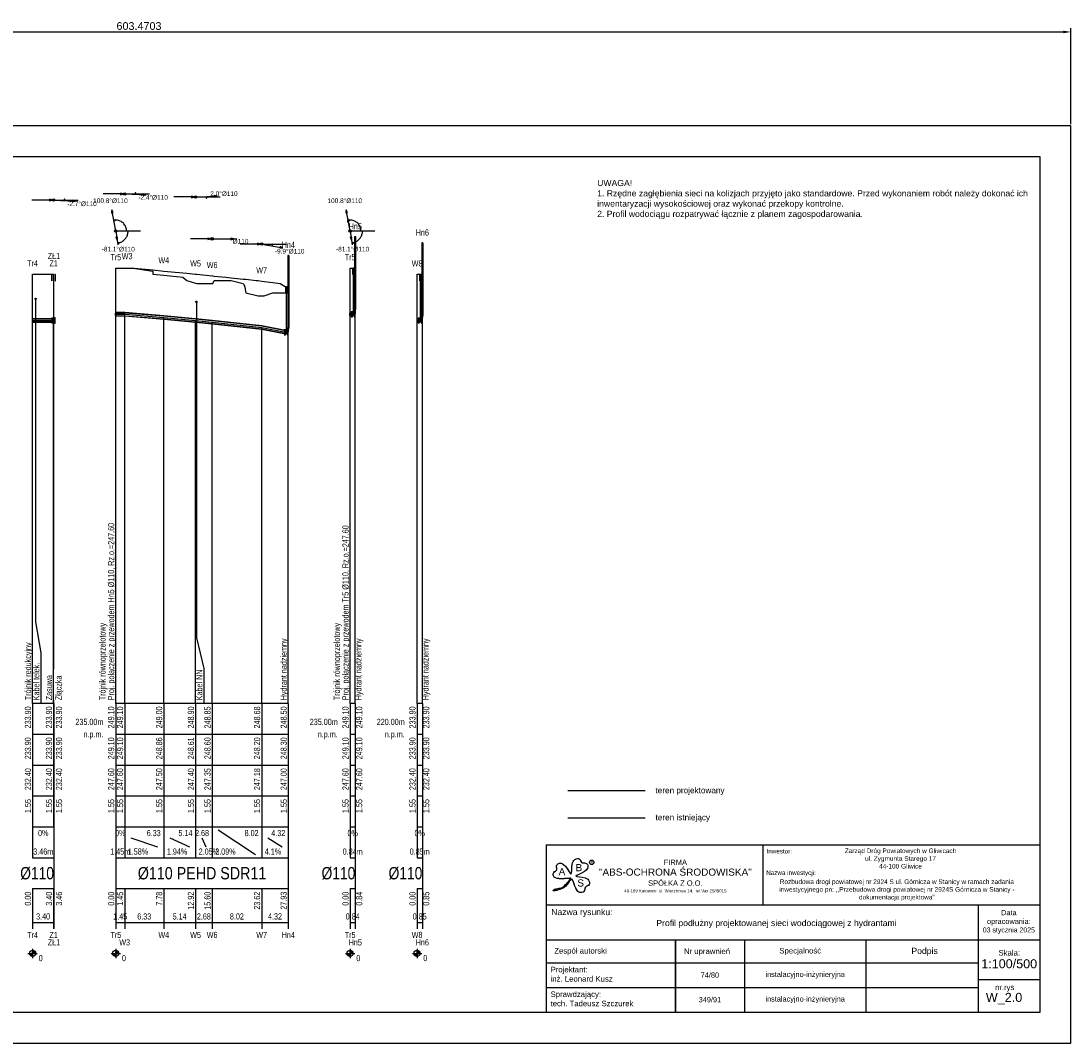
# Model space of a CAD drawing. Header units: metres. Extents: x 0 to 603, y -10 to 321.
# Tile 2 of 2: x 264 to 603, y -10 to 321. Entities that reach past the tile are written whole.
import ezdxf
from ezdxf.enums import TextEntityAlignment as Align

# ---------------------------------------------------------------- set-up
doc = ezdxf.new("R2010")
doc.units = ezdxf.units.M
doc.header["$LTSCALE"] = 0.2
doc.layers.get('0').update_dxf_attribs({"color": 250, "linetype": 'CONTINUOUS'})
doc.layers.get('Defpoints').update_dxf_attribs({"linetype": 'CONTINUOUS'})
for name, color, linetype in [('Liczby', 7, 'CONTINUOUS'), ('Linie_opisowe', 7, 'CONTINUOUS'), ('Linie_tabeli', 7, 'CONTINUOUS'), ('Odcinki', 7, 'CONTINUOUS'), ('Opis_PZ', 7, 'CONTINUOUS'), ('Opis_uzbr_n', 7, 'CONTINUOUS'), ('Opis_wl', 7, 'CONTINUOUS'), ('Osie', 7, 'CONTINUOUS'), ('tabela', 7, 'CONTINUOUS'), ('Teren_istn', 3, 'CONTINUOUS'), ('Teren_proj', 2, 'CONTINUOUS'), ('Uzbr_podz', 7, 'CONTINUOUS'), ('warstwa_nr_0', 8, 'CONTINUOUS'), ('Wezly', 7, 'CONTINUOUS'), ('Wymiary', 7, 'CONTINUOUS')]:
    doc.layers.add(name, color=color, linetype=linetype)
doc.styles.add('arial', font='arial.ttf', dxfattribs={"height": 2})
doc.styles.get("Standard").update_dxf_attribs({"font": 'arial.ttf'})
doc.dimstyles.new('ISO-25', dxfattribs={"dimtxt": 2.5, "dimasz": 2.5, "dimexe": 1.25, "dimexo": 0.625, "dimtad": 1, "dimdec": 4, "dimdsep": 46, "dimtxsty": 'Standard', "dimcen": 2.5, "dimadec": 0, "dimazin": 0, "dimtfac": 1, "dimtdec": 4, "dimtmove": 0, "dimatfit": 3, "dimfxl": 1, "dimtolj": 1, "dimtzin": 0, "dimarcsym": 0})

# ---------------------------------------------------------------- blocks, each defined once
blk = doc.blocks.new('*D3')
at = {"color": 0, "lineweight": -2, "transparency": 16777216}
for p, q in [((0, 287.62), (0, 318.71)), ((2.5, 317.46), (600.97, 317.46)), ((603.47, 287.62), (603.47, 318.71))]:
    blk.add_line(p, q, dxfattribs=at)
at = {"color": 0, "transparency": 16777216}
for points in [[(2.5, 317.88), (2.5, 317.04), (0, 317.46)], [(600.97, 317.88), (600.97, 317.04), (603.47, 317.46)]]:
    blk.add_solid(points, dxfattribs=at)
at = {"layer": 'Defpoints', "color": 0, "transparency": 16777216}
for p in [(603.47, 317.46), (0, 287), (603.47, 287)]:
    blk.add_point(p, dxfattribs=at)
at = {"color": 0, "transparency": 16777216, "insert": (301.74, 319.36), "char_height": 2.5, "attachment_point": 5}
blk.add_mtext('\\A1;603.4703', dxfattribs=at)

msp = doc.modelspace()

# ---------------------------------------------------------------- linework, layer by layer
for p, q in [((433.59526, 54.15183), (593.46991, 54.14924)), ((433.59526, 54.15183), (593.46991, 54.14924)), ((433.59527, 54.12939), (593.46992, 54.1268)), ((433.59527, 54.12939), (593.46992, 54.1268)), ((433.59527, 54.12939), (593.46992, 54.1268)), ((433.59527, 54.12939), (593.46992, 54.1268)), ((433.5985, 54.14707), (593.47315, 54.14448)), ((433.5985, 54.14707), (593.47315, 54.14448)), ((433.5985, 54.14707), (593.47315, 54.14448)), ((433.5985, 54.14707), (593.47315, 54.14448)), ((503.84447, 34.67494), (503.84479, 54.15069)), ((503.84447, 34.6525), (503.84479, 54.12825)), ((503.84771, 34.67018), (503.84802, 54.14593)), ((593.4696, 34.67349), (433.59495, 34.67607)), ((593.4696, 34.65105), (433.59495, 34.65364)), ((593.47283, 34.66873), (433.59818, 34.67131)), ((573.46314, 34.67381), (573.46258, 0)), ((433.60498, 23.46594), (593.46942, 23.46335)), ((475.37515, 23.47413), (475.37477, 0)), ((475.37515, 23.4517), (475.37477, 0)), ((475.37838, 23.46937), (475.378, 0)), ((497.75901, 23.48734), (497.75863, 0)), ((497.75901, 23.4649), (497.75863, 0)), ((497.76225, 23.48258), (497.76187, 0)), ((537.01997, 23.4867), (537.01959, 0)), ((537.01997, 23.46426), (537.01959, 0)), ((537.0232, 23.48194), (537.02282, 0)), ((573.45972, 23.48611), (573.45934, 0)), ((573.45973, 23.46368), (573.45935, 0)), ((433.60243, 16.00842), (573.4596, 16.00616)), ((433.60243, 15.98599), (573.45961, 15.98372)), ((433.60566, 16.00366), (573.46284, 16.0014)), ((573.45951, 10.58843), (593.46822, 10.58918)), ((573.45952, 10.566), (593.46823, 10.56675)), ((573.46275, 10.58367), (593.47146, 10.58443)), ((433.59971, 8.01672), (573.45947, 8.01446)), ((433.59971, 7.99429), (573.45948, 7.99202)), ((433.60294, 8.01196), (573.46271, 8.0097)), ((433.60586, 0.02502), (593.4703, 0.02244)), ((433.60586, 0.00259), (593.4703, 0)), ((433.6091, 0.02026), (593.47353, 0.01768))]:
    msp.add_line(p, q)
at = {"color": 2}
msp.add_lwpolyline([(440.62194, 71.74042), (465.62194, 71.74042)], dxfattribs=at)
at = {"color": 3}
msp.add_lwpolyline([(440.62194, 62.90885), (465.62194, 62.90885)], dxfattribs=at)
at = {"ltscale": 5}
msp.add_lwpolyline([(433.5985, 54.14707), (433.5985, 0)], dxfattribs=at)
for centre in [(448.29576, 48.50813), (448.29576, 48.50813), (448.29899, 48.5258), (448.29899, 48.5258)]:
    msp.add_circle(centre, 0.69959)
at = {"start_tangent": (-0.999999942, 0.000340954), "end_tangent": (-0.894557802, -0.446952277)}
for points in [[(441.23584, 43.33152), (437.70082, 43.21761), (435.89523, 44.1391), (436.0493, 45.25176), (437.01017, 46.05719), (436.93374, 47.28504), (437.62566, 48.1673), (438.7015, 48.0902), (441.69739, 44.71266), (441.96743, 47.85887), (442.89013, 49.4317), (443.73557, 49.77674), (444.61913, 49.23926), (445.00312, 48.51011), (446.27102, 48.27946), (447.03925, 47.55018), (445.9627, 45.55534), (443.19568, 44.0215), (446.19253, 43.44494), (447.49855, 42.33178), (447.4982, 41.2958), (446.26837, 40.49046), (445.84523, 39.10931), (445.07663, 38.72587), (443.84719, 39.07162), (441.73523, 42.98602), (440.27453, 41.22153), (438.46817, 39.91758), (435.85519, 39.41967), (436.28989, 39.76484), (438.08401, 40.14793), (439.85189, 41.29841), (441.31268, 43.33149)], [(441.23584, 43.33152), (437.70082, 43.21762), (435.89523, 44.1391), (436.0493, 45.25176), (437.01017, 46.05719), (436.93374, 47.28504), (437.62566, 48.1673), (438.7015, 48.0902), (441.69739, 44.71266), (441.96743, 47.85887), (442.89013, 49.4317), (443.73557, 49.77674), (444.61913, 49.23926), (445.00312, 48.51011), (446.27102, 48.27946), (447.03925, 47.55018), (445.9627, 45.55534), (443.19568, 44.0215), (446.19253, 43.44494), (447.49855, 42.33178), (447.4982, 41.2958), (446.26837, 40.49046), (445.84523, 39.10931), (445.07663, 38.72587), (443.84719, 39.07162), (441.73523, 42.98602), (440.27453, 41.22153), (438.46817, 39.91758), (435.85519, 39.41967), (436.28989, 39.76484), (438.08401, 40.14793), (439.85189, 41.29841), (441.31268, 43.33149)], [(441.23907, 43.3492), (437.70406, 43.23529), (435.89846, 44.15677), (436.05253, 45.26944), (437.0134, 46.07487), (436.93697, 47.30272), (437.6289, 48.18498), (438.70473, 48.10787), (441.70062, 44.73034), (441.97066, 47.87654), (442.89337, 49.44938), (443.7388, 49.79441), (444.62236, 49.25694), (445.00635, 48.52779), (446.27425, 48.29714), (447.04248, 47.56786), (445.96594, 45.57301), (443.19891, 44.03918), (446.19576, 43.46261), (447.50178, 42.34945), (447.50143, 41.31348), (446.2716, 40.50814), (445.84847, 39.12698), (445.07986, 38.74355), (443.85042, 39.08929), (441.73846, 43.0037), (440.27776, 41.2392), (438.4714, 39.93526), (435.85843, 39.43734), (436.29312, 39.78252), (438.08724, 40.1656), (439.85512, 41.31609), (441.31592, 43.34917)], [(441.23907, 43.3492), (437.70405, 43.23529), (435.89846, 44.15678), (436.05253, 45.26944), (437.0134, 46.07487), (436.93697, 47.30272), (437.6289, 48.18498), (438.70473, 48.10787), (441.70062, 44.73034), (441.97066, 47.87654), (442.89337, 49.44938), (443.7388, 49.79441), (444.62236, 49.25694), (445.00635, 48.52779), (446.27425, 48.29714), (447.04248, 47.56786), (445.96594, 45.57301), (443.19891, 44.03918), (446.19576, 43.46261), (447.50178, 42.34945), (447.50143, 41.31348), (446.2716, 40.50814), (445.84847, 39.12698), (445.07986, 38.74355), (443.85042, 39.08929), (441.73846, 43.0037), (440.27776, 41.2392), (438.4714, 39.93526), (435.85843, 39.43734), (436.29312, 39.78252), (438.08724, 40.1656), (439.85512, 41.31609), (441.31592, 43.34917)]]:
    msp.add_spline(points, degree=3, dxfattribs=at)
at = {"layer": 'Liczby'}
for p, q in [((267.2868, 20.5), (267.2868, 17.5)), ((294.2163, 20.5), (294.2163, 17.5)), ((370.0859, 20.5), (370.0859, 17.5)), ((391.7701, 20.5), (391.7701, 17.5)), ((265.7868, 19), (268.7868, 19)), ((266.2892, 18.9302), (268.2844, 19.0698)), ((266.2965, 18.8608), (268.2771, 19.1392)), ((266.3087, 18.7921), (268.2649, 19.2079)), ((266.3255, 18.7244), (268.2481, 19.2756)), ((266.3471, 18.658), (268.2265, 19.342)), ((266.3733, 18.5933), (268.2003, 19.4067)), ((266.4039, 18.5305), (268.1697, 19.4695)), ((266.4388, 18.4701), (268.1348, 19.5299)), ((266.4778, 18.4122), (268.0958, 19.5878)), ((266.5208, 18.3572), (268.0528, 19.6428)), ((266.5675, 18.3053), (268.0061, 19.6947)), ((266.6177, 18.2569), (267.9559, 19.7431)), ((266.6711, 18.212), (267.9025, 19.788)), ((266.7276, 18.171), (267.846, 19.829)), ((266.7868, 18.134), (267.7868, 19.866)), ((266.8484, 18.1012), (267.7252, 19.8988)), ((266.9122, 18.0728), (267.6614, 19.9272)), ((266.9778, 18.0489), (267.5958, 19.9511)), ((267.0449, 18.0297), (267.5287, 19.9703)), ((267.1132, 18.0152), (267.4604, 19.9848)), ((267.1823, 18.0055), (267.3913, 19.9945)), ((267.2519, 18.0006), (267.3217, 19.9994)), ((292.7163, 19), (295.7163, 19)), ((293.2187, 18.9302), (295.2139, 19.0698)), ((293.226, 18.8608), (295.2066, 19.1392)), ((293.2382, 18.7921), (295.1944, 19.2079)), ((293.255, 18.7244), (295.1776, 19.2756)), ((293.2766, 18.658), (295.156, 19.342)), ((293.3028, 18.5933), (295.1298, 19.4067)), ((293.3334, 18.5305), (295.0992, 19.4695)), ((293.3683, 18.4701), (295.0643, 19.5299)), ((293.4073, 18.4122), (295.0253, 19.5878)), ((293.4503, 18.3572), (294.9823, 19.6428)), ((293.497, 18.3053), (294.9356, 19.6947)), ((293.5472, 18.2569), (294.8854, 19.7431)), ((293.6006, 18.212), (294.832, 19.788)), ((293.6571, 18.171), (294.7755, 19.829)), ((293.7163, 18.134), (294.7163, 19.866)), ((293.7779, 18.1012), (294.6547, 19.8988)), ((293.8417, 18.0728), (294.5909, 19.9272)), ((293.9073, 18.0489), (294.5253, 19.9511)), ((293.9744, 18.0297), (294.4582, 19.9703)), ((294.0427, 18.0152), (294.3899, 19.9848)), ((294.1118, 18.0055), (294.3208, 19.9945)), ((294.1814, 18.0006), (294.2512, 19.9994)), ((368.5859, 19), (371.5859, 19)), ((369.0883, 18.9302), (371.0835, 19.0698)), ((369.0956, 18.8608), (371.0762, 19.1392)), ((369.1078, 18.7921), (371.064, 19.2079)), ((369.1246, 18.7244), (371.0472, 19.2756)), ((369.1462, 18.658), (371.0256, 19.342)), ((369.1724, 18.5933), (370.9994, 19.4067)), ((369.203, 18.5305), (370.9688, 19.4695)), ((369.2379, 18.4701), (370.9339, 19.5299)), ((369.2769, 18.4122), (370.8949, 19.5878)), ((369.3199, 18.3572), (370.8519, 19.6428)), ((369.3666, 18.3053), (370.8052, 19.6947)), ((369.4168, 18.2569), (370.755, 19.7431)), ((369.4702, 18.212), (370.7016, 19.788)), ((369.5267, 18.171), (370.6451, 19.829)), ((369.5859, 18.134), (370.5859, 19.866)), ((369.6475, 18.1012), (370.5243, 19.8988)), ((369.7113, 18.0728), (370.4605, 19.9272)), ((369.7769, 18.0489), (370.3949, 19.9511)), ((369.844, 18.0297), (370.3278, 19.9703)), ((369.9123, 18.0152), (370.2595, 19.9848)), ((369.9814, 18.0055), (370.1904, 19.9945)), ((370.051, 18.0006), (370.1208, 19.9994)), ((390.2701, 19), (393.2701, 19)), ((390.7725, 18.9302), (392.7677, 19.0698)), ((390.7798, 18.8608), (392.7604, 19.1392)), ((390.792, 18.7921), (392.7482, 19.2079)), ((390.8088, 18.7244), (392.7314, 19.2756)), ((390.8304, 18.658), (392.7098, 19.342)), ((390.8566, 18.5933), (392.6836, 19.4067)), ((390.8872, 18.5305), (392.653, 19.4695)), ((390.9221, 18.4701), (392.6181, 19.5299)), ((390.9611, 18.4122), (392.5791, 19.5878)), ((391.0041, 18.3572), (392.5361, 19.6428)), ((391.0508, 18.3053), (392.4894, 19.6947)), ((391.101, 18.2569), (392.4392, 19.7431)), ((391.1544, 18.212), (392.3858, 19.788)), ((391.2109, 18.171), (392.3293, 19.829)), ((391.2701, 18.134), (392.2701, 19.866)), ((391.3317, 18.1012), (392.2085, 19.8988)), ((391.3955, 18.0728), (392.1447, 19.9272)), ((391.4611, 18.0489), (392.0791, 19.9511)), ((391.5282, 18.0297), (392.012, 19.9703)), ((391.5965, 18.0152), (391.9437, 19.9848)), ((391.6656, 18.0055), (391.8746, 19.9945)), ((391.7352, 18.0006), (391.805, 19.9994))]:
    msp.add_line(p, q, dxfattribs=at)
for centre in [(267.2868, 19), (294.2163, 19), (370.0859, 19), (391.7701, 19)]:
    msp.add_circle(centre, 1, dxfattribs=at)
at = {"layer": 'Linie_opisowe'}
for points in [[(268.2868, 231), (268.2868, 126.36), (269.9868, 116.36), (269.9868, 100)], [(320.3363, 230.049), (320.3363, 121.24), (322.7526, 111.24), (322.7526, 100)]]:
    msp.add_lwpolyline(points, dxfattribs=at)
at = {"layer": 'Linie_tabeli'}
for p, q in [((267.2868, 100), (267.2868, 90)), ((267.2868, 100), (267.2868, 50)), ((274.0937, 100), (274.0937, 90)), ((274.2163, 100), (274.2163, 90)), ((274.2163, 100), (274.2163, 29)), ((294.2163, 100), (294.2163, 90)), ((294.2163, 100), (294.2163, 29)), ((297.1072, 100), (297.1072, 90)), ((309.767, 100), (309.767, 90)), ((320.0526, 100), (320.0526, 90)), ((325.4113, 100), (325.4113, 90)), ((341.4559, 100), (341.4559, 90)), ((350.0859, 100), (350.0859, 90)), ((350.0859, 100), (350.0859, 29)), ((370.0859, 100), (370.0859, 90)), ((370.0859, 100), (370.0859, 50)), ((371.7701, 100), (371.7701, 90)), ((371.7701, 100), (371.7701, 29)), ((391.7701, 100), (391.7701, 90)), ((391.7701, 100), (391.7701, 50)), ((393.4703, 100), (393.4703, 90)), ((393.4703, 100), (393.4703, 29)), ((267.2868, 90), (274.2163, 90)), ((267.2868, 90), (267.2868, 60)), ((274.0937, 90), (274.0937, 60)), ((274.2163, 90), (274.2163, 60)), ((294.2163, 90), (350.0859, 90)), ((294.2163, 90), (294.2163, 60)), ((297.1072, 90), (297.1072, 60)), ((309.767, 90), (309.767, 60)), ((320.0526, 90), (320.0526, 60)), ((325.4113, 90), (325.4113, 60)), ((341.4559, 90), (341.4559, 60)), ((350.0859, 90), (350.0859, 60)), ((370.0859, 90), (371.7701, 90)), ((370.0859, 90), (370.0859, 60)), ((371.7701, 90), (371.7701, 60)), ((391.7701, 90), (393.4703, 90)), ((391.7701, 90), (391.7701, 60)), ((393.4703, 90), (393.4703, 60)), ((267.2868, 80), (274.2163, 80)), ((294.2163, 80), (350.0859, 80)), ((370.0859, 80), (371.7701, 80)), ((391.7701, 80), (393.4703, 80)), ((267.2868, 70), (274.2163, 70)), ((294.2163, 70), (350.0859, 70)), ((370.0859, 70), (371.7701, 70)), ((391.7701, 70), (393.4703, 70)), ((267.2868, 60), (274.2163, 60)), ((294.2163, 60), (350.0859, 60)), ((297.1072, 60), (297.1072, 50)), ((309.767, 60), (309.767, 50)), ((320.0526, 60), (320.0526, 50)), ((325.4113, 60), (325.4113, 50)), ((327.4113, 59), (339.4559, 51)), ((341.4559, 60), (341.4559, 50)), ((341.4559, 60), (341.4559, 50)), ((350.0859, 60), (350.0859, 50)), ((370.0859, 60), (371.7701, 60)), ((391.7701, 60), (393.4703, 60)), ((299.1072, 56.5), (307.767, 53.5)), ((311.767, 56.5), (318.0526, 53.5)), ((322.0526, 56.5), (323.4113, 53.5)), ((343.4559, 56.5), (348.0859, 53.5)), ((267.2868, 50), (274.2163, 50)), ((274.2163, 50), (274.2163, 40)), ((294.2163, 50), (350.0859, 50)), ((350.0859, 50), (350.0859, 40)), ((370.0859, 50), (371.7701, 50)), ((371.7701, 50), (371.7701, 40)), ((391.7701, 50), (393.4703, 50)), ((393.4703, 50), (393.4703, 40)), ((267.2868, 40), (274.2163, 40)), ((267.2868, 40), (267.2868, 27)), ((267.2868, 40), (267.2868, 29)), ((274.0937, 40), (274.0937, 27)), ((274.2163, 40), (274.2163, 27)), ((294.2163, 40), (350.0859, 40)), ((294.2163, 40), (294.2163, 27)), ((297.1072, 40), (297.1072, 27)), ((309.767, 40), (309.767, 27)), ((320.0526, 40), (320.0526, 27)), ((325.4113, 40), (325.4113, 27)), ((341.4559, 40), (341.4559, 27)), ((350.0859, 40), (350.0859, 27)), ((370.0859, 40), (371.7701, 40)), ((370.0859, 40), (370.0859, 27)), ((370.0859, 40), (370.0859, 29)), ((371.7701, 40), (371.7701, 27)), ((391.7701, 40), (393.4703, 40)), ((391.7701, 40), (391.7701, 27)), ((391.7701, 40), (391.7701, 29)), ((393.4703, 40), (393.4703, 27)), ((267.2868, 29), (274.2163, 29)), ((294.2163, 29), (350.0859, 29)), ((370.0859, 29), (371.7701, 29)), ((391.7701, 29), (393.4703, 29))]:
    msp.add_line(p, q, dxfattribs=at)
msp.add_lwpolyline([(30, 0), (593.4703, 0), (593.4703, 277), (30, 277)], close=True, dxfattribs=at)
for points in [[(267.2868, 100), (267.2868, 239)], [(274.2163, 111.08), (274.2163, 239)], [(294.2163, 100), (294.2163, 241)], [(370.0859, 100), (370.0859, 241)], [(371.7701, 100), (371.7701, 241)], [(391.7701, 100), (391.7701, 239)], [(393.4703, 100), (393.4703, 239)], [(350.0859, 100), (350.0859, 235)], [(297.1072, 100), (297.1072, 226)], [(309.767, 100), (309.767, 225.0001)], [(274.0937, 100), (274.0937, 224)], [(320.0526, 100), (320.0526, 223.9998)], [(325.4113, 100), (325.4113, 223.4506)], [(341.4559, 100), (341.4559, 221.7701)], [(274.2163, 100), (274.2163, 101)]]:
    msp.add_lwpolyline(points, dxfattribs=at)
for points in [[(267.2868, 100, 0.5, 0.5, 0), (274.2163, 100, 0.5, 0.5, 0)], [(294.2163, 100, 0.5, 0.5, 0), (350.0859, 100, 0.5, 0.5, 0)], [(370.0859, 100, 0.5, 0.5, 0), (371.7701, 100, 0.5, 0.5, 0)], [(391.7701, 100, 0.5, 0.5, 0), (393.4703, 100, 0.5, 0.5, 0)]]:
    msp.add_lwpolyline(points, format="xyseb", dxfattribs=at)
at = {"layer": 'Odcinki'}
for points in [[(267.2868, 224.5238), (273.9889, 224.5238), (273.9889, 224.55), (267.2868, 224.55)], [(294.2163, 226.5238), (297.1072, 226.5238), (297.1072, 226.55), (294.2163, 226.55)], [(294.2163, 225.4762), (297.1072, 225.4762), (297.1072, 225.45), (294.2163, 225.45)], [(297.1072, 226.5238), (309.767, 225.5239), (309.767, 225.5501), (297.1072, 226.55)], [(297.1072, 225.4762), (309.767, 224.4763), (309.767, 224.4501), (297.1072, 225.45)], [(309.767, 225.5239), (320.0526, 224.5236), (320.0526, 224.5498), (309.767, 225.5501)], [(309.767, 224.4763), (320.0526, 223.476), (320.0526, 223.4498), (309.767, 224.4501)], [(320.0526, 224.5236), (325.4113, 223.9744), (325.4113, 224.0006), (320.0526, 224.5498)], [(370.0859, 226.5238), (370.8272, 226.5238), (370.8272, 226.55), (370.0859, 226.55)], [(370.0859, 225.4762), (370.8272, 225.4762), (370.8272, 225.45), (370.0859, 225.45)], [(391.7701, 224.5238), (392.5275, 224.5238), (392.5275, 224.55), (391.7701, 224.55)], [(267.2868, 223.4762), (273.9889, 223.4762), (273.9889, 223.45), (267.2868, 223.45)], [(320.0526, 223.476), (325.4113, 222.9268), (325.4113, 222.9006), (320.0526, 223.4498)], [(325.4113, 223.9744), (341.4559, 222.2939), (341.4559, 222.3201), (325.4113, 224.0006)], [(325.4113, 222.9268), (341.4559, 221.2463), (341.4559, 221.2201), (325.4113, 222.9006)], [(341.4559, 222.2939), (349.1431, 220.7172), (349.1431, 220.7434), (341.4559, 222.3201)], [(341.4559, 221.2463), (349.1431, 219.6696), (349.1431, 219.6434), (341.4559, 221.2201)], [(391.7701, 223.4762), (392.5275, 223.4762), (392.5275, 223.45), (391.7701, 223.45)]]:
    msp.add_lwpolyline(points, close=True, dxfattribs=at)
at = {"layer": 'Opis_wl'}
for centre, major_axis in [((294.2163, 226), (0, -0.55)), ((294.2163, 226), (0, -0.524)), ((370.0859, 226), (0, -0.55)), ((370.0859, 226), (0, -0.524))]:
    msp.add_ellipse(centre, major_axis=major_axis, ratio=0.2, dxfattribs=at)
at = {"layer": 'Osie'}
for p, q in [((274.0937, 263), (282.0937, 263)), ((297.1072, 265), (305.1072, 265)), ((320.0526, 264.0001), (328.0526, 264.0001)), ((294.2163, 253), (302.2163, 253)), ((370.0859, 253), (378.0859, 253)), ((325.4113, 250.4506), (333.4113, 250.4506)), ((341.4559, 248.7701), (349.4559, 248.7701)), ((371.8749, 248.381), (372.0844, 248.381)), ((393.5751, 246.381), (393.7846, 246.381)), ((350.1907, 242.381), (350.4002, 242.381)), ((294.2163, 226), (297.1072, 226)), ((297.1072, 226), (309.767, 225.0001)), ((309.767, 225.0001), (320.0526, 223.9998)), ((370.0859, 226), (370.8272, 226)), ((370.8272, 226), (371.0368, 226)), ((371.2463, 226), (371.4558, 226)), ((267.2868, 224), (273.9889, 224)), ((320.0526, 223.9998), (325.4113, 223.4506)), ((325.4113, 223.4506), (341.4559, 221.7701)), ((341.4559, 221.7701), (349.1431, 220.1934)), ((391.7701, 224), (392.5275, 224)), ((392.5275, 224), (392.737, 224)), ((392.9465, 224), (393.156, 224)), ((349.1431, 220.1934), (349.3526, 220.1934)), ((349.5621, 220.1934), (349.7716, 220.1934))]:
    msp.add_line(p, q, dxfattribs=at)
at = {"layer": 'Teren_istn'}
for points in [[(267.2868, 239), (274.0937, 239), (274.2163, 239)], [(294.2163, 241), (297.1072, 241), (299.8549, 241), (306.2102, 240), (306.2422, 239), (309.767, 238.6372), (315.9572, 238), (317.2079, 237), (320.0526, 236.1348), (320.4958, 236), (325.4113, 236), (325.6532, 236), (326.0444, 237), (331.5951, 237), (335.4946, 236), (336.0486, 235), (336.1213, 234), (336.3424, 233), (340.2744, 232), (341.4559, 232), (342.2582, 232), (345.1041, 233), (350.0859, 233)], [(370.0859, 241), (371.7701, 241)], [(391.7701, 239), (393.4703, 239)]]:
    msp.add_lwpolyline(points, dxfattribs=at)
at = {"layer": 'Teren_proj'}
msp.add_lwpolyline([(299.8549, 241), (300.1745, 241), (306.2102, 240.3708), (306.2422, 240.3675), (309.767, 240.0001), (309.7678, 240), (315.9572, 239.3981), (317.2079, 239.2765), (320.0526, 238.9998), (320.0509, 239), (320.4958, 238.9544), (325.4113, 238.4506), (325.6532, 238.4258), (326.0444, 238.3857), (329.8077, 238), (331.5951, 237.8186), (335.4946, 237.4229), (336.0486, 237.3667), (336.1213, 237.3593), (336.3424, 237.3369), (339.6621, 237), (340.2744, 236.9215), (341.4559, 236.7701), (342.2582, 236.6673), (345.1041, 236.3026), (347.465, 236), (349.0733, 235), (350.0859, 235)], dxfattribs=at)
at = {"layer": 'Uzbr_podz'}
for centre in [(268.2868, 231), (320.3363, 230.049)]:
    msp.add_circle(centre, 0.25, dxfattribs=at)
at = {"layer": 'warstwa_nr_0'}
msp.add_lwpolyline([(0, -10), (603.4703, -10), (603.4703, 287), (0, 287)], close=True, dxfattribs=at)
at = {"layer": 'Wezly'}
for p, q in [((274.2163, 224.275), (274.1115, 224.55)), ((274.1115, 224.55), (274.1115, 223.45)), ((274.2163, 224.2619), (274.1115, 224.5238)), ((371.4558, 226.6286), (371.4558, 225.3714)), ((371.6444, 227.5714), (371.8958, 227.5714)), ((393.156, 224.6286), (393.156, 223.3714)), ((393.3446, 225.5714), (393.596, 225.5714)), ((274.1115, 223.4762), (274.2163, 223.7381)), ((274.1115, 223.45), (274.2163, 223.725)), ((274.3211, 224), (274.2163, 224.275)), ((274.3211, 224), (274.2163, 224.2619)), ((274.2163, 223.7381), (274.3211, 224)), ((274.2163, 223.725), (274.3211, 224)), ((274.3211, 224), (274.3211, 224)), ((349.9602, 221.7648), (350.2116, 221.7648)), ((349.7716, 220.822), (349.7716, 219.5648))]:
    msp.add_line(p, q, dxfattribs=at)
for points in [[(371.5606, 251), (371.9796, 251), (371.9796, 251.1), (371.5606, 251.1)], [(371.6653, 227.5714), (371.6653, 251), (371.6549, 251), (371.6549, 227.5714)], [(371.8749, 227.5714), (371.8749, 251), (371.8853, 251), (371.8853, 227.5714)], [(371.8749, 248.9048), (372.0844, 248.9048), (372.0844, 248.9571), (371.8749, 248.9571)], [(393.2608, 249), (393.6799, 249), (393.6799, 249.1), (393.2608, 249.1)], [(393.3656, 225.5714), (393.3656, 249), (393.3551, 249), (393.3551, 225.5714)], [(393.5751, 225.5714), (393.5751, 249), (393.5856, 249), (393.5856, 225.5714)], [(349.8764, 245), (350.2954, 245), (350.2954, 245.1), (349.8764, 245.1)], [(349.9811, 221.7648), (349.9811, 245), (349.9707, 245), (349.9707, 221.7648)], [(350.1907, 221.7648), (350.1907, 245), (350.2011, 245), (350.2011, 221.7648)], [(371.8749, 247.8571), (372.0844, 247.8571), (372.0844, 247.8048), (371.8749, 247.8048)], [(393.5751, 246.9048), (393.7846, 246.9048), (393.7846, 246.9571), (393.5751, 246.9571)], [(393.5751, 245.8571), (393.7846, 245.8571), (393.7846, 245.8048), (393.5751, 245.8048)], [(350.1907, 242.9048), (350.4002, 242.9048), (350.4002, 242.9571), (350.1907, 242.9571)], [(350.1907, 241.8571), (350.4002, 241.8571), (350.4002, 241.8048), (350.1907, 241.8048)], [(273.4826, 236.9), (273.5381, 236.9), (273.5381, 238.9), (273.4826, 238.9)], [(274.0381, 224), (274.1493, 224), (274.1493, 238.9), (274.0381, 238.9)], [(274.6493, 236.9), (274.7048, 236.9), (274.7048, 238.9), (274.6493, 238.9)], [(370.9215, 238.9), (370.9415, 238.9), (370.9415, 240.9), (370.9215, 240.9)], [(371.1215, 226), (371.1615, 226), (371.1615, 240.9), (371.1215, 240.9)], [(371.3415, 238.9), (371.3615, 238.9), (371.3615, 240.9), (371.3415, 240.9)], [(392.6218, 236.9), (392.6418, 236.9), (392.6418, 238.9), (392.6218, 238.9)], [(392.8218, 224), (392.8618, 224), (392.8618, 238.9), (392.8218, 238.9)], [(393.0418, 236.9), (393.0618, 236.9), (393.0618, 238.9), (393.0418, 238.9)], [(349.2373, 232.9), (349.2573, 232.9), (349.2573, 234.9), (349.2373, 234.9)], [(349.4373, 220.1934), (349.4773, 220.1934), (349.4773, 234.9), (349.4373, 234.9)], [(349.6573, 232.9), (349.6773, 232.9), (349.6773, 234.9), (349.6573, 234.9)], [(273.5937, 223), (273.5937, 225), (274.5937, 223), (274.5937, 225)], [(370.6415, 225), (370.6415, 227), (371.6415, 225), (371.6415, 227)], [(370.8272, 226.5238), (371.0368, 226.5238), (371.0368, 226.5762), (370.8272, 226.5762)], [(370.8272, 225.4762), (371.0368, 225.4762), (371.0368, 225.4238), (370.8272, 225.4238)], [(371.2463, 226.5238), (371.4558, 226.5238), (371.4558, 226.5762), (371.2463, 226.5762)], [(371.2463, 225.4762), (371.4558, 225.4762), (371.4558, 225.4238), (371.2463, 225.4238)], [(392.3418, 223), (392.3418, 225), (393.3418, 223), (393.3418, 225)], [(392.5275, 224.5238), (392.737, 224.5238), (392.737, 224.5762), (392.5275, 224.5762)], [(392.9465, 224.5238), (393.156, 224.5238), (393.156, 224.5762), (392.9465, 224.5762)], [(348.9573, 219.1934), (348.9573, 221.1934), (349.9573, 219.1934), (349.9573, 221.1934)], [(392.5275, 223.4762), (392.737, 223.4762), (392.737, 223.4238), (392.5275, 223.4238)], [(392.9465, 223.4762), (393.156, 223.4762), (393.156, 223.4238), (392.9465, 223.4238)], [(349.1431, 220.7172), (349.3526, 220.7172), (349.3526, 220.7696), (349.1431, 220.7696)], [(349.1431, 219.6696), (349.3526, 219.6696), (349.3526, 219.6172), (349.1431, 219.6172)], [(349.5621, 220.7172), (349.7716, 220.7172), (349.7716, 220.7696), (349.5621, 220.7696)], [(349.5621, 219.6696), (349.7716, 219.6696), (349.7716, 219.6172), (349.5621, 219.6172)]]:
    msp.add_lwpolyline(points, close=True, dxfattribs=at)
for points in [[(273.4826, 238.9, 0.1, 0.1, 0), (274.7048, 238.9, 0.1, 0.1, 0)], [(370.9215, 240.9, 0.1, 0.1, 0), (371.3615, 240.9, 0.1, 0.1, 0)], [(392.6218, 238.9, 0.1, 0.1, 0), (393.0618, 238.9, 0.1, 0.1, 0)], [(349.2373, 234.9, 0.1, 0.1, 0), (349.6773, 234.9, 0.1, 0.1, 0)]]:
    msp.add_lwpolyline(points, format="xyseb", dxfattribs=at)
for points in [[(371.4558, 226.5238), (371.4886, 226.5367), (371.5206, 226.5751), (371.5509, 226.638), (371.579, 226.7239), (371.604, 226.8307), (371.6253, 226.9557), (371.6425, 227.0958), (371.6551, 227.2477), (371.6627, 227.4075), (371.6653, 227.5714)], [(371.4558, 226.5762), (371.4869, 226.5884), (371.5173, 226.6249), (371.5462, 226.6847), (371.5728, 226.7663), (371.5966, 226.8677), (371.6168, 226.9864), (371.6332, 227.1196), (371.6451, 227.2639), (371.6524, 227.4157), (371.6549, 227.5714)], [(371.4558, 225.4762), (371.5214, 225.502), (371.5853, 225.5787), (371.646, 225.7046), (371.7021, 225.8763), (371.7521, 226.0899), (371.7948, 226.3399), (371.8292, 226.6202), (371.8543, 226.924), (371.8697, 227.2437), (371.8749, 227.5714)], [(371.4558, 225.4238), (371.523, 225.4503), (371.5885, 225.5289), (371.6508, 225.6579), (371.7083, 225.834), (371.7595, 226.0528), (371.8033, 226.3091), (371.8385, 226.5964), (371.8643, 226.9078), (371.88, 227.2355), (371.8853, 227.5714)], [(393.156, 224.5238), (393.1888, 224.5367), (393.2208, 224.5751), (393.2512, 224.638), (393.2792, 224.7239), (393.3042, 224.8307), (393.3256, 224.9557), (393.3427, 225.0958), (393.3553, 225.2477), (393.363, 225.4075), (393.3656, 225.5714)], [(393.156, 224.5762), (393.1872, 224.5884), (393.2176, 224.6249), (393.2464, 224.6847), (393.273, 224.7663), (393.2968, 224.8677), (393.3171, 224.9864), (393.3334, 225.1196), (393.3454, 225.2639), (393.3526, 225.4157), (393.3551, 225.5714)], [(393.156, 223.4762), (393.2216, 223.502), (393.2855, 223.5787), (393.3463, 223.7046), (393.4024, 223.8763), (393.4524, 224.0899), (393.4951, 224.3399), (393.5294, 224.6202), (393.5546, 224.924), (393.5699, 225.2437), (393.5751, 225.5714)], [(393.156, 223.4238), (393.2232, 223.4503), (393.2888, 223.5289), (393.351, 223.6579), (393.4085, 223.834), (393.4598, 224.0528), (393.5035, 224.3091), (393.5388, 224.5964), (393.5645, 224.9078), (393.5803, 225.2355), (393.5856, 225.5714)], [(349.7716, 220.7172), (349.8044, 220.7301), (349.8364, 220.7685), (349.8667, 220.8314), (349.8948, 220.9173), (349.9198, 221.024), (349.9411, 221.149), (349.9583, 221.2892), (349.9709, 221.4411), (349.9786, 221.6009), (349.9811, 221.7648)], [(349.7716, 220.7696), (349.8028, 220.7818), (349.8331, 220.8183), (349.862, 220.8781), (349.8886, 220.9597), (349.9124, 221.0611), (349.9327, 221.1798), (349.949, 221.313), (349.9609, 221.4573), (349.9682, 221.6091), (349.9707, 221.7648)], [(349.7716, 219.6696), (349.8372, 219.6954), (349.9011, 219.7721), (349.9619, 219.8979), (350.0179, 220.0697), (350.0679, 220.2833), (350.1106, 220.5333), (350.145, 220.8136), (350.1702, 221.1174), (350.1855, 221.4371), (350.1907, 221.7648)], [(349.7716, 219.6172), (349.8388, 219.6436), (349.9044, 219.7223), (349.9666, 219.8513), (350.0241, 220.0274), (350.0753, 220.2462), (350.1191, 220.5025), (350.1543, 220.7898), (350.1801, 221.1012), (350.1959, 221.4289), (350.2011, 221.7648)]]:
    msp.add_lwpolyline(points, dxfattribs=at)
at = {"layer": 'Wymiary'}
for p, q in [((274.0937, 263), (267.0937, 263)), ((274.0937, 263), (281.086, 262.6718)), ((297.1072, 265), (290.1072, 265)), ((297.1072, 265), (304.1009, 264.7036)), ((320.0526, 264.0001), (313.0526, 264.0001)), ((320.0526, 264.0001), (327.0483, 264.2474)), ((294.2163, 253), (292.9087, 259.8768)), ((370.0859, 253), (368.7783, 259.8768)), ((370.0859, 253), (369.3387, 256.9296)), ((294.2163, 253), (294.911, 248.5539)), ((370.0859, 253), (370.7806, 248.5539)), ((325.4113, 250.4506), (318.4113, 250.4506)), ((325.4113, 250.4506), (332.4112, 250.4035)), ((341.4559, 248.7701), (334.4559, 248.7701)), ((341.4559, 248.7701), (348.3523, 247.5705))]:
    msp.add_line(p, q, dxfattribs=at)
for points in [[(296.7072, 265), (295.7413, 265.2588), (295.7413, 264.7412)], [(300.604, 264.8518), (300.7538, 265.3288), (300.4952, 265.3398)], [(273.6937, 263), (272.7278, 263.2588), (272.7278, 262.7412)], [(277.5899, 262.8359), (277.7418, 263.3123), (277.4832, 263.3244)], [(281.086, 262.6718), (280.1333, 262.9756), (280.109, 262.4586)], [(304.1009, 264.7036), (303.1468, 265.0031), (303.1249, 264.4859)], [(319.6526, 264.0001), (318.6867, 264.2589), (318.6867, 263.7413)], [(323.5505, 264.1237), (323.4382, 263.6365), (323.6968, 263.6456)], [(327.0483, 264.2474), (326.0738, 264.4719), (326.0921, 263.9546)], [(292.9087, 259.8768), (292.8349, 258.8795), (293.3434, 258.9762)], [(368.7783, 259.8768), (368.7045, 258.8795), (369.213, 258.9762)], [(293.5625, 256.4384), (294.0612, 256.4015), (294.0128, 256.6557)], [(369.3387, 256.9296), (369.2649, 255.9323), (369.7734, 256.029)], [(369.4321, 256.4384), (369.9308, 256.4015), (369.8824, 256.6557)], [(294.6794, 250.036), (294.786, 251.0303), (294.2746, 250.9504)], [(294.8338, 249.048), (295.331, 248.9947), (295.291, 249.2504)], [(325.0113, 250.4506), (324.0454, 250.7094), (324.0454, 250.1918)], [(332.4112, 250.4035), (331.447, 250.6688), (331.4435, 250.1512)], [(341.0559, 248.7701), (340.09, 249.0289), (340.09, 248.5113)], [(344.9041, 248.1703), (345.1144, 248.6239), (344.8594, 248.6683)], [(370.549, 250.036), (370.6556, 251.0303), (370.1442, 250.9504)], [(370.7034, 249.048), (371.2006, 248.9947), (371.1606, 249.2504)], [(348.3523, 247.5705), (347.4451, 247.991), (347.3564, 247.481)]]:
    msp.add_lwpolyline(points, close=True, dxfattribs=at)
for points in [[(297.7163, 253), (297.7028, 253.3074), (297.6623, 253.6124), (297.5952, 253.9126), (297.502, 254.2059), (297.3834, 254.4898), (297.2403, 254.7621), (297.0739, 255.0209), (296.8854, 255.2641), (296.6762, 255.4897), (296.4481, 255.6961), (296.2027, 255.8817), (295.9419, 256.045), (295.6679, 256.1848), (295.3825, 256.3), (295.0882, 256.3897), (294.7872, 256.4531), (294.4817, 256.4899), (294.1742, 256.4997), (293.867, 256.4825), (293.5625, 256.4384)], [(373.5859, 253), (373.5724, 253.3074), (373.5319, 253.6124), (373.4648, 253.9126), (373.3716, 254.2059), (373.253, 254.4898), (373.1099, 254.7621), (372.9435, 255.0209), (372.755, 255.2641), (372.5458, 255.4897), (372.3177, 255.6961), (372.0723, 255.8817), (371.8115, 256.045), (371.5375, 256.1848), (371.2521, 256.3), (370.9578, 256.3897), (370.6568, 256.4531), (370.3513, 256.4899), (370.0438, 256.4997), (369.7366, 256.4825), (369.4321, 256.4384)], [(294.8338, 249.048), (295.1118, 249.1015), (295.3853, 249.1746), (295.6529, 249.2669), (295.9134, 249.3779), (296.1653, 249.507), (296.4075, 249.6536), (296.6387, 249.8169), (296.8578, 249.9963), (297.0636, 250.1906), (297.2552, 250.399), (297.4316, 250.6205), (297.5918, 250.8539), (297.7352, 251.098), (297.8609, 251.3517), (297.9683, 251.6136), (298.057, 251.8824), (298.1264, 252.1569), (298.1763, 252.4356), (298.2063, 252.7171), (298.2163, 253)], [(370.7034, 249.048), (370.9814, 249.1015), (371.2549, 249.1746), (371.5225, 249.2669), (371.783, 249.3779), (372.0349, 249.507), (372.2771, 249.6536), (372.5083, 249.8169), (372.7274, 249.9963), (372.9332, 250.1906), (373.1248, 250.399), (373.3012, 250.6205), (373.4614, 250.8539), (373.6048, 251.098), (373.7305, 251.3517), (373.8379, 251.6136), (373.9266, 251.8824), (373.996, 252.1569), (374.0459, 252.4356), (374.0759, 252.7171), (374.0859, 253)], [(344.9041, 248.1703), (344.9139, 248.2298), (344.9227, 248.2894), (344.9305, 248.3492), (344.9372, 248.4091), (344.9429, 248.4691), (344.9476, 248.5292), (344.9512, 248.5894), (344.9538, 248.6496), (344.9554, 248.7098), (344.9559, 248.7701)]]:
    msp.add_lwpolyline(points, dxfattribs=at)
for centre in [(297.1072, 265), (274.0937, 263), (320.0526, 264.0001), (294.2163, 253), (370.0859, 253), (325.4113, 250.4506), (341.4559, 248.7701)]:
    msp.add_circle(centre, 0.4, dxfattribs=at)

# ---------------------------------------------------------------- texts
at = {"color": 18, "true_color": 0x000000, "char_height": 1.4564873, "width": 71.9253003, "attachment_point": 1, "rotation": 359.9804647}
for s, insert in [('{\\fArial|b0|i0|c238|p34;Inwestor:}', (504.90467, 52.84838)), ('{\\fArial|b0|i0|c238|p34;Nazwa inwestycji:}', (504.80319, 45.88794))]:
    msp.add_mtext(s, dxfattribs=dict(at, insert=insert))
at = {"style": 'arial'}
for s, insert, char_height, width, attachment_point, rotation in [('B', (443.08818, 47.95548), 2.31258, 3.874342, 1, 359.9804647), ('B', (443.08818, 47.95548), 2.31258, 3.874342, 1, 359.9804647), ('B', (443.09142, 47.97316), 2.31258, 3.874342, 1, 359.9804647), ('B', (443.09142, 47.97316), 2.31258, 3.874342, 1, 359.9804647), ('{\\fArial CE|b0|i0|c238|p34;R}', (447.96378, 48.93202), 0.7708599, 3.874342, 1, 359.9804647), ('{\\fArial CE|b0|i0|c238|p34;R}', (447.96378, 48.93202), 0.7708599, 3.874342, 1, 359.9804647), ('{\\fArial CE|b0|i0|c238|p34;R}', (447.96701, 48.9497), 0.7708599, 3.874342, 1, 359.9804647), ('{\\fArial CE|b0|i0|c238|p34;R}', (447.96701, 48.9497), 0.7708599, 3.874342, 1, 359.9804647), ('FIRMA\\P{\\H1.333x;"ABS-OCHRONA ŚRODOWISKA"\\P}SPÓŁKA Z O.O.\\P{\\H0.5778x;40-169 Katowice. ul. Wierzbowa 14.  tel.\\\\fax 2589015}', (475.38302, 44.07184), 1.7344348, 57.8144945, 5, 359.9804647), ('A', (437.59847, 46.65408), 2.31258, 3.874342, 1, 359.9804647), ('A', (437.59847, 46.65408), 2.31258, 3.874342, 1, 359.9804647), ('S', (443.64593, 42.98245), 2.31258, 3.874342, 1, 359.9804647), ('S', (443.64593, 42.98245), 2.31258, 3.874342, 1, 359.9804647), ('S', (443.64917, 43.00013), 2.31258, 3.874342, 1, 359.9804647), ('S', (443.64917, 43.00013), 2.31258, 3.874342, 1, 359.9804647), ('{\\fArial|b0|i0|c238|p34;Nazwa rysunku:}', (435.18934, 33.42293), 1.997925, 22.5379514, 1, 359.9804647), ('{\\fArial|b0|i0|c238|p34;Zespół autorski}', (436.19834, 19.59982), 1.7935443, 48.6542087, 4, 359.9804647), ('{\\fArial|b0|i0|c238|p34;Nr uprawnień}', (478.17929, 19.44884), 1.7935443, 18.7532913, 4, 359.9804647), ('{\\fArial|b0|i0|c238|p34;Specjalność}', (509.06931, 19.62623), 1.7935443, 19.0401464, 4, 359.9804647), ('{\\fArial|b0|i0|c238|p34;\\H1.114x;Podpis}', (551.79634, 19.52473), 1.7981325, 9.0505214, 4, 359.9804647), ('\\A1;Skala:\\P{\\H1.6241x;1:100/500}', (583.4654, 17.14916), 1.7935443, 74.7313859, 5, 359.9804647), ('{\\H1.003x;Projektant:\\Pinż. Leonard Kusz}', (434.98555, 12.27554), 1.7935443, 74.7306171, 4, 359.9804647), ('\\pxqc;{\\H0.9469x;74/80}', (486.57013, 11.98928), 1.7935443, 19.0401464, 5, 359.9804647), ('{\\H0.9469x;instalacyjno-inżynieryjna}', (517.39254, 11.98878), 1.7935443, 19.0401464, 5, 359.9804647), ('{\\H1.003x;Sprawdzający:\\Ptech. Tadeusz Szczurek}', (434.98023, 4.28384), 1.7935443, 74.7306171, 4, 359.9804647), ('\\A1;nr.rys', (578.86369, 7.76612), 1.793544, 74.7313859, 4, 359.9969339), ('\\pxqc;{\\H0.9469x;349/91}', (486.56676, 4.02001), 1.7935443, 19.0401464, 5, 359.9804647), ('{\\H0.9469x;instalacyjno-inżynieryjna}', (517.38917, 4.01952), 1.7935443, 19.0401464, 5, 359.9804647)]:
    msp.add_mtext(s, dxfattribs=dict(at, insert=insert, char_height=char_height, width=width, attachment_point=attachment_point, rotation=rotation))
at = {"color": 18, "true_color": 0x000000, "insert": (574.86744, 29.2128), "char_height": 1.7, "width": 16.964961, "attachment_point": 4, "rotation": 359.9804647, "style": 'arial'}
msp.add_mtext('\\pxqc;Data \\Popracowania:\\P{\\H0.9469x;03 stycznia 2025}', dxfattribs=at)
at = {"layer": 'Liczby', "width": 0.8}
for s, height, p in [('2.0%%D%%C110', 1.5, (329.2469, 264.3251)), ('-2.7%%D%%C110', 1.5, (283.2836, 261.0687)), ('100.8%%D%%C110', 1.5, (292.4978, 262.0381)), ('-2.4%%D%%C110', 1.5, (306.2989, 263.1104)), ('100.8%%D%%C110', 1.5, (368.3674, 262.0381)), ('Hn5', 2, (371.7701, 253.5)), ('Hn6', 2, (393.4703, 251.5)), ('%%C110', 1.5, (334.6111, 248.8886)), ('Hn4', 2, (350.0859, 247.5)), ('ZŁ1', 2, (274.2163, 243.9)), ('-81.1%%D%%C110', 1.5, (295.0191, 246.3623)), ('Tr5', 2, (294.2163, 243.5)), ('W3', 2, (297.90014, 243.82026)), ('-9.9%%D%%C110', 1.5, (350.5198, 245.6934)), ('-81.1%%D%%C110', 1.5, (370.8887, 246.3623)), ('Tr5', 2, (370.0859, 243.5)), ('Tr4', 2, (267.2868, 241.5)), ('Z1', 2, (274.0937, 241.5)), ('W4', 2, (309.767, 242.5001)), ('W5', 2, (320.0526, 241.4998)), ('W6', 2, (325.4113, 240.9506)), ('W8', 2, (391.7701, 241.5)), ('W7', 2, (341.4559, 239.2701)), ('0%', 2, (270.7515, 57)), ('0%', 2, (295.6617, 57)), ('0%', 2, (370.928, 57)), ('0%', 2, (392.6202, 57)), ('3.46m', 2, (270.7515, 51)), ('1.45m', 2, (295.6617, 51)), ('0.84m', 2, (370.928, 51)), ('0.85m', 2, (392.6202, 51)), ('3.40', 2, (270.6903, 30)), ('1.45', 2, (295.6617, 30)), ('6.33', 2, (303.4371, 30)), ('5.14', 2, (314.9098, 30)), ('2.68', 2, (322.732, 30)), ('8.02', 2, (333.4336, 30)), ('4.32', 2, (345.7709, 30)), ('0.84', 2, (370.928, 30)), ('0.85', 2, (392.6202, 30)), ('Tr4', 2, (267.2868, 24)), ('ZŁ1', 2, (274.2163, 21.6)), ('Z1', 2, (274.0937, 24)), ('Tr5', 2, (294.2163, 24)), ('W4', 2, (309.767, 24)), ('W5', 2, (320.0526, 24)), ('W6', 2, (325.4113, 24)), ('W7', 2, (341.4559, 24)), ('Hn4', 2, (350.0859, 24)), ('Tr5', 2, (370.0859, 24)), ('W8', 2, (391.7701, 24)), ('W3', 2, (297.1072, 21.6)), ('Hn5', 2, (371.7701, 21.6)), ('Hn6', 2, (393.4703, 21.6))]:
    msp.add_text(s, height=height, dxfattribs=at).set_placement(p, align=Align.CENTER)
for s, p in [('233.90', (266.7868, 99)), ('233.90', (273.5937, 99)), ('233.90', (276.8437, 99)), ('249.10', (293.7163, 99)), ('249.10', (296.6072, 99)), ('249.00', (309.267, 99)), ('248.90', (319.5526, 99)), ('248.85', (324.9113, 99)), ('248.68', (340.9559, 99)), ('248.50', (349.5859, 99)), ('249.10', (369.5859, 99)), ('249.10', (374.0201, 99)), ('233.90', (391.2701, 99)), ('233.90', (395.7203, 99)), ('233.90', (266.7868, 89)), ('233.90', (273.5937, 89)), ('233.90', (276.8437, 89)), ('249.10', (293.7163, 89)), ('249.10', (296.6072, 89)), ('248.86', (309.267, 89)), ('248.61', (319.5526, 89)), ('248.60', (324.9113, 89)), ('248.20', (340.9559, 89)), ('248.30', (349.5859, 89)), ('249.10', (369.5859, 89)), ('249.10', (374.0201, 89)), ('233.90', (391.2701, 89)), ('233.90', (395.7203, 89)), ('232.40', (266.7868, 79)), ('232.40', (273.5937, 79)), ('232.40', (276.8437, 79)), ('247.60', (293.7163, 79)), ('247.60', (296.6072, 79)), ('247.50', (309.267, 79)), ('247.40', (319.5526, 79)), ('247.35', (324.9113, 79)), ('247.18', (340.9559, 79)), ('247.00', (349.5859, 79)), ('247.60', (369.5859, 79)), ('247.60', (374.0201, 79)), ('232.40', (391.2701, 79)), ('232.40', (395.7203, 79)), ('1.55', (266.7868, 69)), ('1.55', (273.5937, 69)), ('1.55', (276.8437, 69)), ('1.55', (293.7163, 69)), ('1.55', (296.6072, 69)), ('1.55', (309.267, 69)), ('1.55', (319.5526, 69)), ('1.55', (324.9113, 69)), ('1.55', (340.9559, 69)), ('1.55', (349.5859, 69)), ('1.55', (369.5859, 69)), ('1.55', (374.0201, 69)), ('1.55', (391.2701, 69)), ('1.55', (395.7203, 69)), ('0.00', (266.7868, 39)), ('3.40', (273.5937, 39)), ('3.46', (276.8437, 39)), ('0.00', (293.7163, 39)), ('1.45', (296.6072, 39)), ('7.78', (309.267, 39)), ('12.92', (319.5526, 39)), ('15.60', (324.9113, 39)), ('23.62', (340.9559, 39)), ('27.93', (349.5859, 39)), ('0.00', (369.5859, 39)), ('0.84', (374.0201, 39)), ('0.00', (391.2701, 39)), ('0.85', (395.7203, 39))]:
    msp.add_text(s, height=2, rotation=90, dxfattribs=at).set_placement(p, align=Align.RIGHT)
for s, height, p in [('6.33', 2, (308.767, 57)), ('5.14', 2, (319.0526, 57)), ('2.68', 2, (324.4113, 57)), ('8.02', 2, (340.4559, 57)), ('4.32', 2, (349.0859, 57)), ('%%C110', 4, (274.2163, 43)), ('%%C110', 4, (371.7701, 43)), ('%%C110', 4, (393.4703, 43))]:
    msp.add_text(s, height=height, dxfattribs=at).set_placement(p, align=Align.RIGHT)
for s, p in [('1.58%', (298.1072, 51)), ('1.94%', (310.767, 51)), ('2.05%', (321.0526, 51)), ('2.09%', (326.4113, 51)), ('4.1%', (342.4559, 51)), ('0', (269.2868, 16.5)), ('0', (296.2163, 16.5)), ('0', (372.0859, 16.5)), ('0', (393.7701, 16.5))]:
    msp.add_text(s, height=2, dxfattribs=at).set_placement(p)
at = {"layer": 'Liczby', "width": 0.826811}
msp.add_text('%%C110 PEHD SDR11', height=4, dxfattribs=at).set_placement((301.3511, 43), (342.9511, 43), align=Align.FIT)
at = {"layer": 'Liczby', "insert": (450.07355, 269.52966), "char_height": 2, "attachment_point": 1}
msp.add_mtext_dynamic_manual_height_columns('{\\f@Arial Unicode MS|b0|i0|c238|p34;\\C7;UWAGA!\\P1. Rzędne zagłębienia sieci na kolizjach przyjęto jako standardowe. Przed wykonaniem robót należy dokonać ich inwentaryzacji wysokościowej oraz wykonać przekopy kontrolne.\\P2. Profil wodociągu rozpatrywać łącznie z planem zagospodarowania.}', width=142.1873489, gutter_width=15.51183, heights=[84.64221], dxfattribs=at)
at = {"layer": 'Liczby', "char_height": 2, "attachment_point": 4}
for s, insert, width in [('{\\H0.9469x;\\Pteren projektowany}', (468.94768, 73.12707), 48.6152551), ('{\\H0.9469x;\\Pteren istniejący}', (468.96624, 64.36347), 40.7413419)]:
    msp.add_mtext(s, dxfattribs=dict(at, insert=insert, width=width))
at = {"layer": 'Linie_tabeli', "width": 0.8}
for s, p in [('235.00m', (290.2163, 93)), ('235.00m', (366.0859, 93)), ('220.00m', (387.7701, 93)), ('n.p.m.', (290.2163, 89)), ('n.p.m.', (366.0859, 89)), ('n.p.m.', (387.7701, 89))]:
    msp.add_text(s, height=2, dxfattribs=at).set_placement(p, align=Align.RIGHT)
at = {"layer": 'Opis_PZ', "width": 0.8}
for s, p in [('Trójnik równoprzelotowy', (290.9163, 101)), ('Trójnik równoprzelotowy', (366.7859, 101)), ('Trójnik redukcyjny', (266.7868, 101)), ('Hydrant nadziemny', (349.5859, 101)), ('Hydrant nadziemny', (373.7701, 101)), ('Hydrant nadziemny', (395.4703, 101)), ('Złączka', (276.67949, 101)), ('Zasuwa', (273.5937, 101))]:
    msp.add_text(s, height=2, rotation=90, dxfattribs=at).set_placement(p)
at = {"layer": 'Opis_uzbr_n', "width": 0.8}
for s, p in [('Kabel telek.', (269.4868, 101)), ('Kabel NN', (322.2526, 101))]:
    msp.add_text(s, height=2, rotation=90, dxfattribs=at).set_placement(p)
at = {"layer": 'Opis_wl', "width": 0.8}
for s, p in [('Proj. połączenie z przewodem Hn5 %%C110, Rz.o.=247.60', (293.7163, 101)), ('Proj. połączenie z przewodem Tr5 %%C110, Rz.o.=247.60', (369.5859, 101))]:
    msp.add_text(s, height=2, rotation=90, dxfattribs=at).set_placement(p)
at = {"layer": 'tabela', "color": 18, "linetype": 'Continuous', "true_color": 0x000000, "char_height": 1.5, "attachment_point": 2}
for s, insert, width in [('{\\fArial|b0|i0|c238|p50;Zarząd Dróg Powiatowych w Gliwicach\\Pul. Zygmunta Starego 17\\P44-100 Gliwice}', (548.27272, 53.00402), 153.09), ('{\\fArial|b0|i0|c238|p50;Rozbudowa drogi powiatowej nr 2924 S ul. Górnicza w Stanicy w ramach zadania inwestycyjnego pn: ,,Przebudowa drogi powiatowej nr 2924S Górnicza w Stanicy - dokumentacja projektowa"}', (547.08679, 42.99553), 89.4932613)]:
    msp.add_mtext(s, dxfattribs=dict(at, insert=insert, width=width))
at = {"layer": 'tabela', "color": 0, "linetype": 'Continuous', "insert": (508.12526, 29.86435), "char_height": 2, "width": 153.09, "attachment_point": 2}
msp.add_mtext('{\\fArial|b0|i0|c238|p50;Profil podłużny projektowanej sieci wodociągowej z hydrantami}', dxfattribs=at)
at = {"layer": 'tabela', "linetype": 'Continuous', "insert": (575.90722, 4.35769), "char_height": 1.795407, "width": 74.809, "attachment_point": 4, "style": 'arial'}
msp.add_mtext('\\A1;{\\H1.6241x;W_2.0}', dxfattribs=at)

# ---------------------------------------------------------------- dimensions: what is measured, and where the dimension line sits
dim = msp.add_linear_dim(base=(603.4703, 317.45863), p1=(0, 287), p2=(603.4703, 287), dimstyle='ISO-25')
dim.commit()
dim.dimension.update_dxf_attribs({"geometry": '*D3', "text_midpoint": (301.73515, 319.36091)})

doc.saveas('drawing.dxf')
